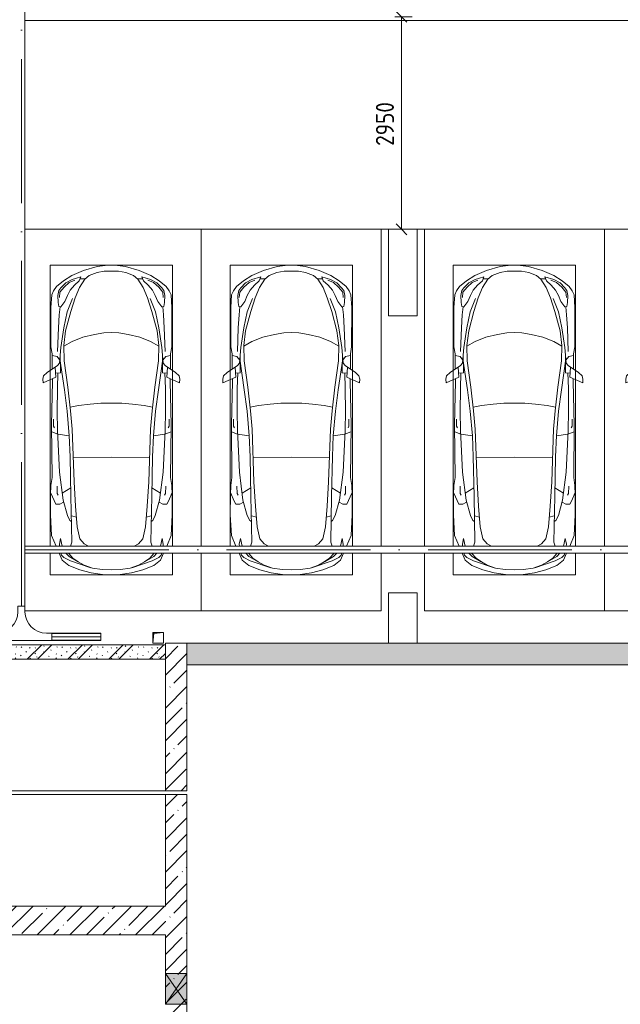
# Model space of a CAD drawing. Header units: millimetres. Extents: x -32229 to 192519, y -13689 to 125138.
# Tile 22 of 256: x 13711 to 22057, y 42185 to 55861. Entities that reach past the tile are written whole.
import ezdxf

# ---------------------------------------------------------------- set-up
doc = ezdxf.new("R2010")
doc.units = ezdxf.units.MM
doc.linetypes.add('ADSK_Осевая', pattern=[2800, 2000, -400, 0, -400])
for name, color, linetype, lineweight in [('A-____-____-DIMS', 7, 'Continuous', 9), ('A-____-____-DIMS-200', 7, 'Continuous', 9), ('A-DETL-GENF-OTLN', 7, 'Continuous', 18), ('A-FLOR-____-OTLN', 7, 'Continuous', 18), ('A-GENM-____-OTLN', 7, 'Continuous', 18), ('A-GLAZ-____-MCUT', 7, 'Continuous', 9), ('A-GLAZ-____-OTLN', 7, 'Continuous', 18), ('A-WALL-____-MCUT', 7, 'Continuous', 40), ('A-WALL-____-OTLN', 7, 'Continuous', 18), ('A-WALL-____-PATT', 7, 'Continuous', 40), ('C-PRKG-____-OTLN', 7, 'Continuous', 18), ('E-CABL-TRAY-CNTR', 7, 'ADSK_Осевая', 18), ('E-CABL-TRAY-OTLN', 7, 'Continuous', 18), ('I-WALL-____-MCUT', 7, 'Continuous', 40), ('M-EQPM-____-OTLN', 7, 'Continuous', 18), ('S-COLS-____-MCUT', 7, 'Continuous', 40), ('S-COLS-____-OTLN', 7, 'Continuous', 18)]:
    doc.layers.add(name, color=color, linetype=linetype, lineweight=lineweight)
doc.styles.add('GOST Common_4', font='GOST_Common.ttf', dxfattribs={"width": 0.9, "height": 250})
doc.dimstyles.new('ГОСТ_2_5_мм2', dxfattribs={"dimscale": 304.8, "dimtxt": 251.428749, "dimasz": 0.492126, "dimexe": 0.492126, "dimexo": 0.656168, "dimgap": 0.098425, "dimtad": 1, "dimdec": 0, "dimdsep": 46, "dimtxsty": 'GOST Common_4', "dimblk1": 'OBLIQUE', "dimblk2": 'OBLIQUE', "dimsah": 1, "dimcen": 0.09, "dimazin": 2, "dimtfac": 1, "dimtdec": 4, "dimtix": 1, "dimtmove": 0, "dimatfit": 3, "dimfxl": 1, "dimtvp": 1, "dimtolj": 1, "dimtzin": 0, "dimarcsym": 2})
pattern_1 = [(45, (0, 0), (-228.0985, 228.0985), []), (45, (228.1, 0), (-228.0985, 228.0985), [403.225, -80.645, 6.706, -73.939])]

# ---------------------------------------------------------------- blocks, each defined once
blk = doc.blocks.new('АР_Машиноместо - 5300x2500_С-V86--01 ЭЛ')
at = {"layer": 'A-DETL-GENF-OTLN', "color": 253, "lineweight": 13, "true_color": 0xaaaaaa}
for p, q in [((1126, 4794), (970, 4772)), ((1250, 4800), (1126, 4794)), ((1250, 4800), (1374, 4794)), ((1374, 4794), (1530, 4772)), ((659, 4670), (566, 4595)), ((813, 4729), (659, 4670)), ((681, 4606), (967, 4704)), ((874, 4665), (791, 4620)), ((970, 4772), (813, 4729)), ((988, 4707), (874, 4665)), ((1122, 4726), (988, 4707)), ((1250, 4732), (1122, 4726)), ((1250, 4732), (1378, 4726)), ((1378, 4726), (1512, 4707)), ((1512, 4707), (1626, 4665)), ((1530, 4772), (1687, 4729)), ((1819, 4606), (1533, 4704)), ((1626, 4665), (1709, 4620)), ((1687, 4729), (1841, 4670)), ((1841, 4670), (1934, 4595)), ((566, 4595), (524, 4500)), ((548, 4500), (558, 4526)), ((558, 4526), (591, 4560)), ((591, 4560), (681, 4606)), ((662, 4543), (617, 4500)), ((717, 4569), (660, 4505)), ((788, 4618), (662, 4543)), ((791, 4620), (717, 4569)), ((1709, 4620), (1783, 4569)), ((1712, 4618), (1838, 4543)), ((1783, 4569), (1840, 4505)), ((1909, 4560), (1819, 4606)), ((1838, 4543), (1883, 4500)), ((1942, 4526), (1909, 4560)), ((1934, 4595), (1976, 4500)), ((1952, 4500), (1942, 4526)), ((481, 4400), (420, 4254)), ((528, 4375), (531, 4400)), ((567, 4400), (544, 4295)), ((700, 4345), (682, 4400)), ((873, 4370), (933, 4400)), ((1627, 4370), (1567, 4400)), ((1800, 4345), (1818, 4400)), ((1933, 4400), (1956, 4295)), ((1972, 4375), (1969, 4400)), ((2019, 4400), (2080, 4254)), ((420, 4254), (403, 3968)), ((544, 4295), (528, 4375)), ((689, 3706), (700, 4345)), ((774, 4133), (812, 4299)), ((812, 4299), (873, 4370)), ((1688, 4299), (1627, 4370)), ((1726, 4133), (1688, 4299)), ((1811, 3706), (1800, 4345)), ((1956, 4295), (1972, 4375)), ((2080, 4254), (2097, 3968)), ((752, 3846), (774, 4133)), ((1748, 3846), (1726, 4133)), ((403, 3968), (406, 3688)), ((579, 3763), (639, 3975)), ((639, 3975), (675, 4045)), ((675, 4045), (695, 4058)), ((1825, 4045), (1805, 4058)), ((1861, 3975), (1825, 4045)), ((1921, 3763), (1861, 3975)), ((2097, 3968), (2094, 3688)), ((731, 3508), (752, 3846)), ((1769, 3508), (1748, 3846)), ((408, 3667), (453, 3766)), ((453, 3766), (478, 3819)), ((478, 3819), (533, 3818)), ((531, 3375), (579, 3763)), ((533, 3818), (586, 3790)), ((679, 3159), (689, 3706)), ((1821, 3159), (1811, 3706)), ((1967, 3818), (1914, 3790)), ((1969, 3375), (1921, 3763)), ((2022, 3819), (1967, 3818)), ((2047, 3766), (2022, 3819)), ((2092, 3667), (2047, 3766)), ((406, 3688), (409, 3560)), ((409, 3560), (426, 3447)), ((495, 3566), (497, 3672)), ((497, 3672), (510, 3691)), ((687, 3589), (566, 3664)), ((1813, 3589), (1934, 3664)), ((2003, 3672), (1990, 3691)), ((2005, 3566), (2003, 3672)), ((2091, 3560), (2074, 3447)), ((2094, 3688), (2091, 3560)), ((426, 3447), (418, 2723)), ((705, 2775), (731, 3508)), ((1795, 2775), (1769, 3508)), ((2074, 3447), (2082, 2723)), ((501, 2790), (531, 3375)), ((1999, 2790), (1969, 3375)), ((666, 2865), (679, 3159)), ((1834, 2865), (1821, 3159)), ((505, 2847), (421, 2813)), ((448, 2734), (460, 2756)), ((496, 2532), (501, 2790)), ((666, 2867), (505, 2847)), ((637, 2526), (666, 2867)), ((684, 2522), (705, 2775)), ((1816, 2522), (1795, 2775)), ((1834, 2867), (1995, 2847)), ((1863, 2526), (1834, 2867)), ((1995, 2847), (2079, 2813)), ((2004, 2532), (1999, 2790)), ((2052, 2734), (2040, 2756)), ((418, 2723), (428, 2308)), ((448, 2639), (448, 2734)), ((2052, 2639), (2052, 2734)), ((2082, 2723), (2072, 2308)), ((500, 2210), (496, 2532)), ((637, 2526), (597, 2231)), ((645, 2192), (684, 2522)), ((1855, 2192), (1816, 2522)), ((1863, 2526), (1903, 2231)), ((2000, 2210), (2004, 2532)), ((428, 2308), (432, 2120)), ((506, 1996), (500, 2210)), ((597, 2231), (535, 1798)), ((596, 1825), (645, 2192)), ((1904, 1825), (1855, 2192)), ((1903, 2231), (1965, 1798)), ((1994, 1996), (2000, 2210)), ((2072, 2308), (2068, 2120)), ((297, 2080), (301, 2131)), ((309, 2036), (297, 2080)), ((301, 2131), (480, 2053)), ((432, 2120), (431, 2074)), ((480, 2053), (471, 1914)), ((2199, 2131), (2020, 2053)), ((2020, 2053), (2029, 1914)), ((2068, 2120), (2069, 2074)), ((2191, 2036), (2203, 2080)), ((2203, 2080), (2199, 2131)), ((358, 1990), (309, 2036)), ((501, 1894), (358, 1990)), ((427, 1731), (427, 1943)), ((541, 1994), (476, 1998)), ((541, 1994), (540, 1733)), ((1959, 1994), (2024, 1998)), ((1959, 1994), (1960, 1733)), ((1999, 1894), (2142, 1990)), ((2073, 1731), (2073, 1943)), ((2142, 1990), (2191, 2036)), ((534, 1817), (495, 1765)), ((531, 1858), (501, 1894)), ((547, 1643), (531, 1858)), ((589, 1616), (596, 1825)), ((1911, 1616), (1904, 1825)), ((1953, 1643), (1969, 1858)), ((1966, 1817), (2005, 1765)), ((1969, 1858), (1999, 1894)), ((411, 1634), (427, 1731)), ((495, 1765), (427, 1753)), ((2005, 1765), (2073, 1753)), ((2089, 1634), (2073, 1731)), ((409, 1087), (411, 1634)), ((615, 1410), (589, 1616)), ((590, 1624), (704, 1557)), ((704, 1557), (853, 1499)), ((1796, 1557), (1647, 1499)), ((1910, 1624), (1796, 1557)), ((1885, 1410), (1911, 1616)), ((2091, 1087), (2089, 1634)), ((687, 1141), (615, 1410)), ((853, 1499), (1017, 1460)), ((1017, 1460), (1147, 1439)), ((1147, 1439), (1250, 1434)), ((1353, 1439), (1250, 1434)), ((1483, 1460), (1353, 1439)), ((1647, 1499), (1483, 1460)), ((1813, 1141), (1885, 1410)), ((749, 950), (687, 1141)), ((1751, 950), (1813, 1141)), ((421, 911), (409, 1087)), ((506, 920), (510, 1019)), ((510, 1019), (522, 1074)), ((522, 1074), (549, 1076)), ((549, 1076), (603, 1005)), ((603, 1005), (639, 920)), ((1897, 1005), (1861, 920)), ((1951, 1076), (1897, 1005)), ((1978, 1074), (1951, 1076)), ((1990, 1019), (1978, 1074)), ((1994, 920), (1990, 1019)), ((2079, 911), (2091, 1087)), ((446, 853), (421, 911)), ((489, 796), (446, 853)), ((519, 852), (506, 920)), ((550, 812), (519, 852)), ((639, 920), (677, 844)), ((677, 844), (738, 778)), ((809, 809), (749, 950)), ((1691, 809), (1751, 950)), ((1823, 844), (1762, 778)), ((1861, 920), (1823, 844)), ((1950, 812), (1981, 852)), ((1981, 852), (1994, 920)), ((2011, 796), (2054, 853)), ((2054, 853), (2079, 911)), ((584, 715), (489, 796)), ((616, 746), (550, 812)), ((702, 640), (584, 715)), ((704, 696), (616, 746)), ((825, 661), (704, 696)), ((738, 778), (805, 716)), ((805, 716), (825, 661)), ((882, 692), (809, 809)), ((888, 686), (815, 687)), ((941, 642), (882, 692)), ((1559, 642), (1618, 692)), ((1612, 686), (1685, 687)), ((1618, 692), (1691, 809)), ((1695, 716), (1675, 661)), ((1675, 661), (1796, 696)), ((1762, 778), (1695, 716)), ((1796, 696), (1884, 746)), ((1798, 640), (1916, 715)), ((1884, 746), (1950, 812)), ((1916, 715), (2011, 796)), ((862, 572), (702, 640)), ((1053, 518), (862, 572)), ((1051, 599), (941, 642)), ((1149, 583), (1051, 599)), ((1250, 582), (1149, 583)), ((1250, 582), (1351, 583)), ((1351, 583), (1449, 599)), ((1447, 518), (1638, 572)), ((1449, 599), (1559, 642)), ((1638, 572), (1798, 640)), ((1165, 503), (1053, 518)), ((1250, 500), (1165, 503)), ((1250, 500), (1335, 503)), ((1335, 503), (1447, 518))]:
    blk.add_line(p, q, dxfattribs=at)
at = {"layer": 'A-DETL-GENF-OTLN', "color": 254, "lineweight": 13, "true_color": 0xd4d4d4}
for p, q in [((695, 3980), (765, 3997)), ((1805, 3980), (1735, 3997)), ((715, 3168), (1250, 3167)), ((1785, 3168), (1250, 3167)), ((678, 2473), (795, 2446)), ((1822, 2473), (1705, 2446)), ((795, 2446), (956, 2427)), ((956, 2427), (1105, 2414)), ((1105, 2414), (1250, 2413)), ((1395, 2414), (1250, 2413)), ((1544, 2427), (1395, 2414)), ((1705, 2446), (1544, 2427)), ((514, 1369), (502, 1696)), ((590, 1368), (547, 1643)), ((1910, 1368), (1953, 1643)), ((1986, 1369), (1998, 1696)), ((525, 1189), (514, 1369)), ((637, 1146), (590, 1368)), ((1863, 1146), (1910, 1368)), ((1975, 1189), (1986, 1369)), ((537, 1076), (525, 1189)), ((710, 963), (637, 1146)), ((1790, 963), (1863, 1146)), ((1963, 1076), (1975, 1189)), ((535, 874), (528, 949)), ((592, 805), (535, 874)), ((1908, 805), (1965, 874)), ((1965, 874), (1972, 949)), ((665, 740), (592, 805)), ((743, 708), (665, 740)), ((1757, 708), (1835, 740)), ((1835, 740), (1908, 805))]:
    blk.add_line(p, q, dxfattribs=at)
at = {"layer": 'C-PRKG-____-OTLN', "color": 253, "lineweight": 13, "true_color": 0xaaaaaa}
for p, q in [((2500, 5300), (0, 5300)), ((0, 4500), (0, 5300)), ((2500, 4500), (2500, 5300)), ((400, 4800), (2100, 4800)), ((400, 4500), (400, 4800)), ((2100, 4500), (2100, 4800)), ((0, 0), (0, 4400)), ((400, 500), (400, 4400)), ((2100, 500), (2100, 4400)), ((2500, 0), (2500, 4400)), ((400, 500), (2100, 500)), ((2500, 0), (0, 0))]:
    blk.add_line(p, q, dxfattribs=at)
blk = doc.blocks.new('АР_Машиноместо - 5300x2500_С-V87--01 ЭЛ')
at = {"layer": 'A-DETL-GENF-OTLN', "color": 253, "lineweight": 13, "true_color": 0xaaaaaa}
for p, q in [((1053, -518), (862, -572)), ((1165, -503), (1053, -518)), ((1250, -500), (1165, -503)), ((1250, -500), (1335, -503)), ((1335, -503), (1447, -518)), ((1447, -518), (1638, -572)), ((702, -640), (584, -715)), ((862, -572), (702, -640)), ((825, -661), (704, -696)), ((805, -716), (825, -661)), ((941, -642), (882, -692)), ((1051, -599), (941, -642)), ((1149, -583), (1051, -599)), ((1250, -582), (1149, -583)), ((1250, -582), (1351, -583)), ((1351, -583), (1449, -599)), ((1449, -599), (1559, -642)), ((1559, -642), (1618, -692)), ((1638, -572), (1798, -640)), ((1695, -716), (1675, -661)), ((1675, -661), (1796, -696)), ((1798, -640), (1916, -715)), ((489, -796), (446, -853)), ((584, -715), (489, -796)), ((550, -812), (519, -852)), ((616, -746), (550, -812)), ((704, -696), (616, -746)), ((677, -844), (738, -778)), ((738, -778), (805, -716)), ((809, -809), (749, -950)), ((882, -692), (809, -809)), ((888, -686), (815, -687)), ((1612, -686), (1685, -687)), ((1618, -692), (1691, -809)), ((1691, -809), (1751, -950)), ((1762, -778), (1695, -716)), ((1823, -844), (1762, -778)), ((1796, -696), (1884, -746)), ((1884, -746), (1950, -812)), ((1916, -715), (2011, -796)), ((1950, -812), (1981, -852)), ((2011, -796), (2054, -853)), ((421, -911), (409, -1087)), ((446, -853), (421, -911)), ((519, -852), (506, -920)), ((506, -920), (510, -1019)), ((603, -1005), (639, -920)), ((639, -920), (677, -844)), ((749, -950), (687, -1141)), ((1751, -950), (1813, -1141)), ((1861, -920), (1823, -844)), ((1897, -1005), (1861, -920)), ((1981, -852), (1994, -920)), ((1994, -920), (1990, -1019)), ((2054, -853), (2079, -911)), ((2079, -911), (2091, -1087)), ((409, -1087), (411, -1634)), ((510, -1019), (522, -1074)), ((522, -1074), (549, -1076)), ((549, -1076), (603, -1005)), ((1951, -1076), (1897, -1005)), ((1978, -1074), (1951, -1076)), ((1990, -1019), (1978, -1074)), ((2091, -1087), (2089, -1634)), ((687, -1141), (615, -1410)), ((1813, -1141), (1885, -1410)), ((615, -1410), (589, -1616)), ((704, -1557), (853, -1499)), ((853, -1499), (1017, -1460)), ((1017, -1460), (1147, -1439)), ((1147, -1439), (1250, -1434)), ((1353, -1439), (1250, -1434)), ((1483, -1460), (1353, -1439)), ((1647, -1499), (1483, -1460)), ((1796, -1557), (1647, -1499)), ((1885, -1410), (1911, -1616)), ((411, -1634), (427, -1731)), ((589, -1616), (596, -1825)), ((590, -1624), (704, -1557)), ((1910, -1624), (1796, -1557)), ((1911, -1616), (1904, -1825)), ((2089, -1634), (2073, -1731)), ((427, -1731), (427, -1943)), ((495, -1765), (427, -1753)), ((534, -1817), (495, -1765)), ((547, -1643), (531, -1858)), ((541, -1994), (540, -1733)), ((1953, -1643), (1969, -1858)), ((1959, -1994), (1960, -1733)), ((1966, -1817), (2005, -1765)), ((2005, -1765), (2073, -1753)), ((2073, -1731), (2073, -1943)), ((501, -1894), (358, -1990)), ((480, -2053), (471, -1914)), ((531, -1858), (501, -1894)), ((597, -2231), (535, -1798)), ((596, -1825), (645, -2192)), ((1904, -1825), (1855, -2192)), ((1903, -2231), (1965, -1798)), ((1969, -1858), (1999, -1894)), ((1999, -1894), (2142, -1990)), ((2020, -2053), (2029, -1914)), ((309, -2036), (297, -2080)), ((358, -1990), (309, -2036)), ((541, -1994), (476, -1998)), ((506, -1996), (500, -2210)), ((1959, -1994), (2024, -1998)), ((1994, -1996), (2000, -2210)), ((2142, -1990), (2191, -2036)), ((2191, -2036), (2203, -2080)), ((297, -2080), (301, -2131)), ((301, -2131), (480, -2053)), ((428, -2308), (432, -2120)), ((432, -2120), (431, -2074)), ((2199, -2131), (2020, -2053)), ((2068, -2120), (2069, -2074)), ((2072, -2308), (2068, -2120)), ((2203, -2080), (2199, -2131)), ((418, -2723), (428, -2308)), ((500, -2210), (496, -2532)), ((637, -2526), (597, -2231)), ((645, -2192), (684, -2522)), ((1855, -2192), (1816, -2522)), ((1863, -2526), (1903, -2231)), ((2000, -2210), (2004, -2532)), ((2082, -2723), (2072, -2308)), ((496, -2532), (501, -2790)), ((637, -2526), (666, -2867)), ((684, -2522), (705, -2775)), ((1816, -2522), (1795, -2775)), ((1863, -2526), (1834, -2867)), ((2004, -2532), (1999, -2790)), ((426, -3447), (418, -2723)), ((448, -2639), (448, -2734)), ((448, -2734), (460, -2756)), ((2052, -2734), (2040, -2756)), ((2052, -2639), (2052, -2734)), ((2074, -3447), (2082, -2723)), ((505, -2847), (421, -2813)), ((501, -2790), (531, -3375)), ((666, -2867), (505, -2847)), ((666, -2865), (679, -3159)), ((705, -2775), (731, -3508)), ((1795, -2775), (1769, -3508)), ((1834, -2865), (1821, -3159)), ((1834, -2867), (1995, -2847)), ((1999, -2790), (1969, -3375)), ((1995, -2847), (2079, -2813)), ((679, -3159), (689, -3706)), ((1821, -3159), (1811, -3706)), ((531, -3375), (579, -3763)), ((1969, -3375), (1921, -3763)), ((409, -3560), (426, -3447)), ((731, -3508), (752, -3846)), ((1769, -3508), (1748, -3846)), ((2091, -3560), (2074, -3447)), ((403, -3968), (406, -3688)), ((406, -3688), (409, -3560)), ((408, -3667), (453, -3766)), ((495, -3566), (497, -3672)), ((497, -3672), (510, -3691)), ((687, -3589), (566, -3664)), ((1813, -3589), (1934, -3664)), ((2003, -3672), (1990, -3691)), ((2005, -3566), (2003, -3672)), ((2092, -3667), (2047, -3766)), ((2094, -3688), (2091, -3560)), ((2097, -3968), (2094, -3688)), ((453, -3766), (478, -3819)), ((478, -3819), (533, -3818)), ((533, -3818), (586, -3790)), ((579, -3763), (639, -3975)), ((689, -3706), (700, -4345)), ((1811, -3706), (1800, -4345)), ((1921, -3763), (1861, -3975)), ((1967, -3818), (1914, -3790)), ((2022, -3819), (1967, -3818)), ((2047, -3766), (2022, -3819)), ((752, -3846), (774, -4133)), ((1748, -3846), (1726, -4133)), ((420, -4254), (403, -3968)), ((639, -3975), (675, -4045)), ((675, -4045), (695, -4058)), ((1825, -4045), (1805, -4058)), ((1861, -3975), (1825, -4045)), ((2080, -4254), (2097, -3968)), ((774, -4133), (812, -4299)), ((1726, -4133), (1688, -4299)), ((481, -4400), (420, -4254)), ((544, -4295), (528, -4375)), ((528, -4375), (531, -4400)), ((567, -4400), (544, -4295)), ((700, -4345), (682, -4400)), ((812, -4299), (873, -4370)), ((873, -4370), (933, -4400)), ((1627, -4370), (1567, -4400)), ((1688, -4299), (1627, -4370)), ((1800, -4345), (1818, -4400)), ((1933, -4400), (1956, -4295)), ((1956, -4295), (1972, -4375)), ((1972, -4375), (1969, -4400)), ((2019, -4400), (2080, -4254)), ((566, -4595), (524, -4500)), ((548, -4500), (558, -4526)), ((662, -4543), (617, -4500)), ((717, -4569), (660, -4505)), ((1783, -4569), (1840, -4505)), ((1838, -4543), (1883, -4500)), ((1934, -4595), (1976, -4500)), ((1952, -4500), (1942, -4526)), ((558, -4526), (591, -4560)), ((659, -4670), (566, -4595)), ((591, -4560), (681, -4606)), ((788, -4618), (662, -4543)), ((681, -4606), (967, -4704)), ((791, -4620), (717, -4569)), ((874, -4665), (791, -4620)), ((1819, -4606), (1533, -4704)), ((1626, -4665), (1709, -4620)), ((1709, -4620), (1783, -4569)), ((1712, -4618), (1838, -4543)), ((1909, -4560), (1819, -4606)), ((1841, -4670), (1934, -4595)), ((1942, -4526), (1909, -4560)), ((813, -4729), (659, -4670)), ((970, -4772), (813, -4729)), ((988, -4707), (874, -4665)), ((1126, -4794), (970, -4772)), ((1122, -4726), (988, -4707)), ((1250, -4732), (1122, -4726)), ((1250, -4732), (1378, -4726)), ((1374, -4794), (1530, -4772)), ((1378, -4726), (1512, -4707)), ((1512, -4707), (1626, -4665)), ((1530, -4772), (1687, -4729)), ((1687, -4729), (1841, -4670)), ((1250, -4800), (1126, -4794)), ((1250, -4800), (1374, -4794))]:
    blk.add_line(p, q, dxfattribs=at)
at = {"layer": 'A-DETL-GENF-OTLN', "color": 254, "lineweight": 13, "true_color": 0xd4d4d4}
for p, q in [((592, -805), (535, -874)), ((665, -740), (592, -805)), ((743, -708), (665, -740)), ((1757, -708), (1835, -740)), ((1835, -740), (1908, -805)), ((1908, -805), (1965, -874)), ((535, -874), (528, -949)), ((1965, -874), (1972, -949)), ((537, -1076), (525, -1189)), ((710, -963), (637, -1146)), ((1790, -963), (1863, -1146)), ((1963, -1076), (1975, -1189)), ((525, -1189), (514, -1369)), ((637, -1146), (590, -1368)), ((1863, -1146), (1910, -1368)), ((1975, -1189), (1986, -1369)), ((514, -1369), (502, -1696)), ((590, -1368), (547, -1643)), ((1910, -1368), (1953, -1643)), ((1986, -1369), (1998, -1696)), ((678, -2473), (795, -2446)), ((795, -2446), (956, -2427)), ((956, -2427), (1105, -2414)), ((1105, -2414), (1250, -2413)), ((1395, -2414), (1250, -2413)), ((1544, -2427), (1395, -2414)), ((1705, -2446), (1544, -2427)), ((1822, -2473), (1705, -2446)), ((715, -3168), (1250, -3167)), ((1785, -3168), (1250, -3167)), ((695, -3980), (765, -3997)), ((1805, -3980), (1735, -3997))]:
    blk.add_line(p, q, dxfattribs=at)
at = {"layer": 'C-PRKG-____-OTLN', "color": 253, "lineweight": 13, "true_color": 0xaaaaaa}
for p, q in [((2500, 0), (50, 0)), ((2500, 0), (2500, -4400)), ((400, -500), (400, -4400)), ((400, -500), (2100, -500)), ((2100, -500), (2100, -4400)), ((400, -4500), (400, -4800)), ((2100, -4500), (2100, -4800)), ((2500, -4500), (2500, -5300)), ((400, -4800), (2100, -4800)), ((2500, -5300), (50, -5300))]:
    blk.add_line(p, q, dxfattribs=at)
blk = doc.blocks.new('АР_Машиноместо - 5300x2500_С-V89--01 ЭЛ')
at = {"layer": 'A-DETL-GENF-OTLN', "color": 253, "lineweight": 13, "true_color": 0xaaaaaa}
for p, q in [((1053, -518), (862, -572)), ((1165, -503), (1053, -518)), ((1250, -500), (1165, -503)), ((1250, -500), (1335, -503)), ((1335, -503), (1447, -518)), ((1447, -518), (1638, -572)), ((702, -640), (584, -715)), ((862, -572), (702, -640)), ((825, -661), (704, -696)), ((805, -716), (825, -661)), ((941, -642), (882, -692)), ((1051, -599), (941, -642)), ((1149, -583), (1051, -599)), ((1250, -582), (1149, -583)), ((1250, -582), (1351, -583)), ((1351, -583), (1449, -599)), ((1449, -599), (1559, -642)), ((1559, -642), (1618, -692)), ((1638, -572), (1798, -640)), ((1695, -716), (1675, -661)), ((1675, -661), (1796, -696)), ((1798, -640), (1916, -715)), ((489, -796), (446, -853)), ((584, -715), (489, -796)), ((550, -812), (519, -852)), ((616, -746), (550, -812)), ((704, -696), (616, -746)), ((677, -844), (738, -778)), ((738, -778), (805, -716)), ((809, -809), (749, -950)), ((882, -692), (809, -809)), ((888, -686), (815, -687)), ((1612, -686), (1685, -687)), ((1618, -692), (1691, -809)), ((1691, -809), (1751, -950)), ((1762, -778), (1695, -716)), ((1823, -844), (1762, -778)), ((1796, -696), (1884, -746)), ((1884, -746), (1950, -812)), ((1916, -715), (2011, -796)), ((1950, -812), (1981, -852)), ((2011, -796), (2054, -853)), ((421, -911), (409, -1087)), ((446, -853), (421, -911)), ((519, -852), (506, -920)), ((506, -920), (510, -1019)), ((603, -1005), (639, -920)), ((639, -920), (677, -844)), ((749, -950), (687, -1141)), ((1751, -950), (1813, -1141)), ((1861, -920), (1823, -844)), ((1897, -1005), (1861, -920)), ((1981, -852), (1994, -920)), ((1994, -920), (1990, -1019)), ((2054, -853), (2079, -911)), ((2079, -911), (2091, -1087)), ((409, -1087), (411, -1634)), ((510, -1019), (522, -1074)), ((522, -1074), (549, -1076)), ((549, -1076), (603, -1005)), ((1951, -1076), (1897, -1005)), ((1978, -1074), (1951, -1076)), ((1990, -1019), (1978, -1074)), ((2091, -1087), (2089, -1634)), ((687, -1141), (615, -1410)), ((1813, -1141), (1885, -1410)), ((615, -1410), (589, -1616)), ((704, -1557), (853, -1499)), ((853, -1499), (1017, -1460)), ((1017, -1460), (1147, -1439)), ((1147, -1439), (1250, -1434)), ((1353, -1439), (1250, -1434)), ((1483, -1460), (1353, -1439)), ((1647, -1499), (1483, -1460)), ((1796, -1557), (1647, -1499)), ((1885, -1410), (1911, -1616)), ((411, -1634), (427, -1731)), ((589, -1616), (596, -1825)), ((590, -1624), (704, -1557)), ((1910, -1624), (1796, -1557)), ((1911, -1616), (1904, -1825)), ((2089, -1634), (2073, -1731)), ((427, -1731), (427, -1943)), ((495, -1765), (427, -1753)), ((534, -1817), (495, -1765)), ((547, -1643), (531, -1858)), ((541, -1994), (540, -1733)), ((1953, -1643), (1969, -1858)), ((1959, -1994), (1960, -1733)), ((1966, -1817), (2005, -1765)), ((2005, -1765), (2073, -1753)), ((2073, -1731), (2073, -1943)), ((501, -1894), (358, -1990)), ((480, -2053), (471, -1914)), ((531, -1858), (501, -1894)), ((597, -2231), (535, -1798)), ((596, -1825), (645, -2192)), ((1904, -1825), (1855, -2192)), ((1903, -2231), (1965, -1798)), ((1969, -1858), (1999, -1894)), ((1999, -1894), (2142, -1990)), ((2020, -2053), (2029, -1914)), ((309, -2036), (297, -2080)), ((358, -1990), (309, -2036)), ((541, -1994), (476, -1998)), ((506, -1996), (500, -2210)), ((1959, -1994), (2024, -1998)), ((1994, -1996), (2000, -2210)), ((2142, -1990), (2191, -2036)), ((2191, -2036), (2203, -2080)), ((297, -2080), (301, -2131)), ((301, -2131), (480, -2053)), ((428, -2308), (432, -2120)), ((432, -2120), (431, -2074)), ((2199, -2131), (2020, -2053)), ((2068, -2120), (2069, -2074)), ((2072, -2308), (2068, -2120)), ((2203, -2080), (2199, -2131)), ((418, -2723), (428, -2308)), ((500, -2210), (496, -2532)), ((637, -2526), (597, -2231)), ((645, -2192), (684, -2522)), ((1855, -2192), (1816, -2522)), ((1863, -2526), (1903, -2231)), ((2000, -2210), (2004, -2532)), ((2082, -2723), (2072, -2308)), ((496, -2532), (501, -2790)), ((637, -2526), (666, -2867)), ((684, -2522), (705, -2775)), ((1816, -2522), (1795, -2775)), ((1863, -2526), (1834, -2867)), ((2004, -2532), (1999, -2790)), ((426, -3447), (418, -2723)), ((448, -2639), (448, -2734)), ((448, -2734), (460, -2756)), ((2052, -2734), (2040, -2756)), ((2052, -2639), (2052, -2734)), ((2074, -3447), (2082, -2723)), ((505, -2847), (421, -2813)), ((501, -2790), (531, -3375)), ((666, -2867), (505, -2847)), ((666, -2865), (679, -3159)), ((705, -2775), (731, -3508)), ((1795, -2775), (1769, -3508)), ((1834, -2865), (1821, -3159)), ((1834, -2867), (1995, -2847)), ((1999, -2790), (1969, -3375)), ((1995, -2847), (2079, -2813)), ((679, -3159), (689, -3706)), ((1821, -3159), (1811, -3706)), ((531, -3375), (579, -3763)), ((1969, -3375), (1921, -3763)), ((409, -3560), (426, -3447)), ((731, -3508), (752, -3846)), ((1769, -3508), (1748, -3846)), ((2091, -3560), (2074, -3447)), ((403, -3968), (406, -3688)), ((406, -3688), (409, -3560)), ((408, -3667), (453, -3766)), ((495, -3566), (497, -3672)), ((497, -3672), (510, -3691)), ((687, -3589), (566, -3664)), ((1813, -3589), (1934, -3664)), ((2003, -3672), (1990, -3691)), ((2005, -3566), (2003, -3672)), ((2092, -3667), (2047, -3766)), ((2094, -3688), (2091, -3560)), ((2097, -3968), (2094, -3688)), ((453, -3766), (478, -3819)), ((478, -3819), (533, -3818)), ((533, -3818), (586, -3790)), ((579, -3763), (639, -3975)), ((689, -3706), (700, -4345)), ((1811, -3706), (1800, -4345)), ((1921, -3763), (1861, -3975)), ((1967, -3818), (1914, -3790)), ((2022, -3819), (1967, -3818)), ((2047, -3766), (2022, -3819)), ((752, -3846), (774, -4133)), ((1748, -3846), (1726, -4133)), ((420, -4254), (403, -3968)), ((639, -3975), (675, -4045)), ((675, -4045), (695, -4058)), ((1825, -4045), (1805, -4058)), ((1861, -3975), (1825, -4045)), ((2080, -4254), (2097, -3968)), ((774, -4133), (812, -4299)), ((1726, -4133), (1688, -4299)), ((481, -4400), (420, -4254)), ((544, -4295), (528, -4375)), ((528, -4375), (531, -4400)), ((567, -4400), (544, -4295)), ((700, -4345), (682, -4400)), ((812, -4299), (873, -4370)), ((873, -4370), (933, -4400)), ((1627, -4370), (1567, -4400)), ((1688, -4299), (1627, -4370)), ((1800, -4345), (1818, -4400)), ((1933, -4400), (1956, -4295)), ((1956, -4295), (1972, -4375)), ((1972, -4375), (1969, -4400)), ((2019, -4400), (2080, -4254)), ((566, -4595), (524, -4500)), ((548, -4500), (558, -4526)), ((662, -4543), (617, -4500)), ((717, -4569), (660, -4505)), ((1783, -4569), (1840, -4505)), ((1838, -4543), (1883, -4500)), ((1934, -4595), (1976, -4500)), ((1952, -4500), (1942, -4526)), ((558, -4526), (591, -4560)), ((659, -4670), (566, -4595)), ((591, -4560), (681, -4606)), ((788, -4618), (662, -4543)), ((681, -4606), (967, -4704)), ((791, -4620), (717, -4569)), ((874, -4665), (791, -4620)), ((1819, -4606), (1533, -4704)), ((1626, -4665), (1709, -4620)), ((1709, -4620), (1783, -4569)), ((1712, -4618), (1838, -4543)), ((1909, -4560), (1819, -4606)), ((1841, -4670), (1934, -4595)), ((1942, -4526), (1909, -4560)), ((813, -4729), (659, -4670)), ((970, -4772), (813, -4729)), ((988, -4707), (874, -4665)), ((1126, -4794), (970, -4772)), ((1122, -4726), (988, -4707)), ((1250, -4732), (1122, -4726)), ((1250, -4732), (1378, -4726)), ((1374, -4794), (1530, -4772)), ((1378, -4726), (1512, -4707)), ((1512, -4707), (1626, -4665)), ((1530, -4772), (1687, -4729)), ((1687, -4729), (1841, -4670)), ((1250, -4800), (1126, -4794)), ((1250, -4800), (1374, -4794))]:
    blk.add_line(p, q, dxfattribs=at)
at = {"layer": 'A-DETL-GENF-OTLN', "color": 254, "lineweight": 13, "true_color": 0xd4d4d4}
for p, q in [((592, -805), (535, -874)), ((665, -740), (592, -805)), ((743, -708), (665, -740)), ((1757, -708), (1835, -740)), ((1835, -740), (1908, -805)), ((1908, -805), (1965, -874)), ((535, -874), (528, -949)), ((1965, -874), (1972, -949)), ((537, -1076), (525, -1189)), ((710, -963), (637, -1146)), ((1790, -963), (1863, -1146)), ((1963, -1076), (1975, -1189)), ((525, -1189), (514, -1369)), ((637, -1146), (590, -1368)), ((1863, -1146), (1910, -1368)), ((1975, -1189), (1986, -1369)), ((514, -1369), (502, -1696)), ((590, -1368), (547, -1643)), ((1910, -1368), (1953, -1643)), ((1986, -1369), (1998, -1696)), ((678, -2473), (795, -2446)), ((795, -2446), (956, -2427)), ((956, -2427), (1105, -2414)), ((1105, -2414), (1250, -2413)), ((1395, -2414), (1250, -2413)), ((1544, -2427), (1395, -2414)), ((1705, -2446), (1544, -2427)), ((1822, -2473), (1705, -2446)), ((715, -3168), (1250, -3167)), ((1785, -3168), (1250, -3167)), ((695, -3980), (765, -3997)), ((1805, -3980), (1735, -3997))]:
    blk.add_line(p, q, dxfattribs=at)
at = {"layer": 'C-PRKG-____-OTLN', "color": 253, "lineweight": 13, "true_color": 0xaaaaaa}
for p, q in [((2500, 0), (0, 0)), ((0, 0), (0, -4400)), ((2500, 0), (2500, -4400)), ((400, -500), (400, -4400)), ((400, -500), (2100, -500)), ((2100, -500), (2100, -4400)), ((0, -4500), (0, -5300)), ((400, -4500), (400, -4800)), ((2100, -4500), (2100, -4800)), ((2500, -4500), (2500, -5300)), ((400, -4800), (2100, -4800)), ((2500, -5300), (0, -5300))]:
    blk.add_line(p, q, dxfattribs=at)
blk = doc.blocks.new('АР_Отверстие прямоугольное - ВК-5562187--01 ЭЛ')
at = {"layer": 'A-GLAZ-____-OTLN', "lineweight": 13, "true_color": 0xf0f0f0}
blk.add_hatch(color=7, dxfattribs=at).paths.add_polyline_path([(340, -150), (340, 150), (-90, 150), (-90, -150)])
at = {"layer": 'A-GLAZ-____-MCUT', "color": 253, "lineweight": 13, "true_color": 0xaaaaaa}
for p, q in [((-90, 150), (-90, -150)), ((340, 150), (340, -150))]:
    blk.add_line(p, q, dxfattribs=at)
at = {"layer": 'A-GLAZ-____-OTLN', "color": 253, "lineweight": 5, "true_color": 0xaaaaaa}
for p, q in [((340, 150), (-90, -150)), ((-90, 150), (340, -150))]:
    blk.add_line(p, q, dxfattribs=at)
at = {"layer": 'A-GLAZ-____-OTLN', "color": 253, "lineweight": 13, "true_color": 0xaaaaaa}
for p, q in [((340, 150), (-90, 150)), ((-90, 150), (-90, -150)), ((340, -150), (340, 150)), ((-90, -150), (340, -150))]:
    blk.add_line(p, q, dxfattribs=at)
blk = doc.blocks.new('АР_Канал вертикальный прямоугольный - ВК-5403405--01 ЭЛ')
at = {"layer": 'M-EQPM-____-OTLN', "lineweight": 13, "true_color": 0xe2e2e2}
blk.add_hatch(color=254, dxfattribs=at).paths.add_polyline_path([(-75, -75), (-60, 60), (75, 75), (-75, 75)])
at = {"layer": 'M-EQPM-____-OTLN', "color": 253, "lineweight": 13, "true_color": 0xaaaaaa}
for p, q in [((75, 75), (-75, 75)), ((-75, 75), (-75, -75)), ((75, 75), (-75, 75)), ((-75, 75), (-75, -75)), ((-75, -75), (-75, 75)), ((-75, 75), (75, 75)), ((-75, -75), (-60, 60)), ((-75, -75), (-60, 60)), ((-60, 60), (75, 75)), ((-60, 60), (75, 75)), ((75, -75), (75, 75)), ((75, 75), (75, -75)), ((-75, -75), (75, -75)), ((75, -75), (-75, -75))]:
    blk.add_line(p, q, dxfattribs=at)
blk = doc.blocks.new('АР-Заполнение деф_ шва - Д_ш_-4327377--01 ЭЛ')
at = {"layer": 'A-GENM-____-OTLN', "color": 253, "lineweight": 13, "true_color": 0xaaaaaa}
for p, q in [((0, 25), (4500, 25)), ((0, -25), (4500, -25))]:
    blk.add_line(p, q, dxfattribs=at)
blk = doc.blocks.new('Наметкина 10_РД_АР_П_отсоединено_rvt-1--01 ЭЛ')
at = {"layer": 'A-WALL-____-PATT', "lineweight": 5, "true_color": 0xaaaaaa}
h = blk.add_hatch(dxfattribs=at)
h.set_pattern_fill('FP_1', color=253, style=0, pattern_type=2)
h.set_pattern_definition(pattern_1)
h.paths.add_polyline_path([(16035, 45150), (16035, 47200), (15735, 47200), (15735, 45150)])
h = blk.add_hatch(dxfattribs=at)
h.set_pattern_fill('FP_1', color=253, style=0, pattern_type=2)
h.set_pattern_definition(pattern_1)
h.paths.add_polyline_path([(16035, 46900), (51405, 46900), (51405, 47200), (16035, 47200)])
h = blk.add_hatch(dxfattribs=at)
h.set_pattern_fill('FP_6', color=253, style=0, pattern_type=2)
h.set_pattern_definition([(135, (300.56, 377.28), (-565.6854, 6e-14), [10, -790]), (135, (349.8, 474.73), (-565.6854, 6e-14), [10, -790]), (135, (423.93, 473.06), (-565.6854, 6e-14), [10, -790]), (135, (229.92, 447.9), (-565.6854, 6e-14), [10, -790]), (135, (155.08, 447.9), (-565.6854, 6e-14), [10, -790]), (135, (114.9, 369.03), (-565.6854, 6e-14), [10, -790]), (135, (132.43, 285.8), (-565.6854, 6e-14), [10, -790]), (135, (214.66, 322), (-565.6854, 6e-14), [10, -790]), (135, (198.16, 261.88), (-565.6854, 6e-14), [10, -790]), (135, (45.2, 272.9), (-565.6854, 6e-14), [10, -790]), (135, (42.32, 336.16), (-565.6854, 6e-14), [10, -790]), (135, (92.26, 192.24), (-565.6854, 6e-14), [10, -790]), (135, (7.07, 149.2), (-565.6854, 6e-14), [10, -790]), (135, (80.6, 95.1), (-565.6854, 6e-14), [10, -790]), (135, (79.53, 36.94), (-565.6854, 6e-14), [10, -790]), (135, (153.87, 74.56), (-565.6854, 6e-14), [10, -790]), (135, (228.35, 124.8), (-565.6854, 6e-14), [10, -790]), (135, (279.75, 180.4), (-565.6854, 6e-14), [10, -790]), (135, (282.9, 31.63), (-565.6854, 6e-14), [10, -790]), (135, (377.38, 53.45), (-565.6854, 6e-14), [10, -790]), (135, (352.28, 102.7), (-565.6854, 6e-14), [10, -790]), (135, (354.05, 0), (-565.6854, 6e-14), [10, -790]), (135, (553.23, 16.45), (-565.6854, 6e-14), [10, -790]), (135, (542.38, 63.45), (-565.6854, 6e-14), [10, -790]), (135, (536.58, 239.3), (-565.6854, 6e-14), [10, -790]), (135, (475.85, 203.9), (-565.6854, 6e-14), [10, -790]), (135, (475.85, 316.54), (-565.6854, 6e-14), [10, -790]), (135, (520.8, 408.7), (-565.6854, 6e-14), [10, -790]), (135, (551.1, 470.8), (-565.6854, 6e-14), [10, -790]), (135, (235.25, 537.93), (-565.6854, 6e-14), [10, -790]), (135, (407.25, 547.65), (-565.6854, 6e-14), [10, -790]), (135, (94.5, 558.6), (-565.6854, 6e-14), [10, -790]), (135, (46.4, 532.3), (-565.6854, 6e-14), [10, -790]), (135, (85.56, 465.04), (-565.6854, 6e-14), [10, -790]), (135, (355.53, 181.14), (-565.6854, 6e-14), [10, -790]), (135, (362.23, 243.6), (-565.6854, 6e-14), [10, -790]), (135, (413.45, 344.1), (-565.6854, 6e-14), [10, -790]), (135, (286.3, 273.25), (-565.6854, 6e-14), [10, -790]), (135, (423.02, 263.72), (-565.6854, 6e-14), [10, -790]), (135, (162.94, 190.2), (-565.6854, 6e-14), [10, -790]), (135, (470.25, 120.93), (-565.6854, 6e-14), [10, -790]), (135, (484.48, 9.78), (-565.6854, 6e-14), [10, -790]), (45, (0, 212.13), (-565.6854, 0), []), (45, (212.13, 0), (-565.6854, 0), []), (45, (353.55, 0), (-565.6854, 0), []), (45, (0, 353.55), (-565.6854, 0), [])])
h.paths.add_polyline_path([(15735, 46980), (15735, 47180), (11235, 47180), (11235, 46980), (14556, 46980)])
h = blk.add_hatch(dxfattribs=at)
h.set_pattern_fill('FP_1', color=253, style=0, pattern_type=2)
h.set_pattern_definition(pattern_1)
h.paths.add_polyline_path([(15735, 35975), (16035, 35975), (16035, 45100), (15735, 45100), (15735, 36375)])
h = blk.add_hatch(dxfattribs=at)
h.set_pattern_fill('FP_1', color=253, style=0, pattern_type=2)
h.set_pattern_definition(pattern_1)
h.paths.add_polyline_path([(13435, 43150), (15735, 43150), (15735, 43550), (13435, 43550), (13435, 43176)])
at = {"layer": 'A-FLOR-____-OTLN', "color": 253, "lineweight": 13, "true_color": 0xaaaaaa}
for p, q in [((18835, 52950), (13785, 52950)), ((18835, 52950), (13785, 52950)), ((26935, 52950), (19235, 52950)), ((26935, 52950), (19235, 52950)), ((11235, 45150), (15735, 45150)), ((15735, 45100), (11235, 45100))]:
    blk.add_line(p, q, dxfattribs=at)
at = {"layer": 'A-WALL-____-MCUT', "color": 253, "lineweight": 13, "true_color": 0xaaaaaa}
for p, q in [((15735, 47200), (15735, 45150)), ((16035, 47200), (15735, 47200)), ((16035, 45150), (16035, 47200)), ((18835, 47200), (16035, 47200)), ((16035, 47200), (16035, 46900)), ((26935, 47200), (19235, 47200)), ((16035, 46900), (31890, 46900)), ((15735, 45150), (16035, 45150)), ((16035, 45100), (15735, 45100)), ((15735, 45100), (15735, 43550)), ((16035, 42615), (16035, 45100)), ((15735, 43550), (13435, 43550)), ((13435, 43150), (15735, 43150)), ((15735, 43150), (15735, 42615)), ((15735, 42615), (15735, 42185)), ((16035, 42185), (16035, 42615)), ((16035, 41965), (16035, 42185))]:
    blk.add_line(p, q, dxfattribs=at)
at = {"layer": 'A-WALL-____-OTLN', "color": 253, "lineweight": 13, "true_color": 0xaaaaaa}
blk.add_line((19235, 47200), (18835, 47200), dxfattribs=at)
at = {"layer": 'I-WALL-____-MCUT', "color": 253, "lineweight": 13, "true_color": 0xaaaaaa}
for p, q in [((15735, 47180), (11235, 47180)), ((15735, 46980), (15735, 47180)), ((11235, 46980), (15735, 46980))]:
    blk.add_line(p, q, dxfattribs=at)
at = {"layer": 'S-COLS-____-MCUT', "color": 253, "lineweight": 15, "true_color": 0xaaaaaa}
for p, q in [((19235, 52950), (18835, 52950)), ((18835, 52950), (18835, 51750)), ((19235, 51750), (19235, 52950)), ((18835, 51750), (19235, 51750)), ((19235, 47900), (18835, 47900)), ((18835, 47900), (18835, 47200)), ((19235, 47200), (19235, 47900))]:
    blk.add_line(p, q, dxfattribs=at)
at = {"layer": 'S-COLS-____-OTLN', "color": 253, "lineweight": 15, "true_color": 0xaaaaaa}
blk.add_line((18835, 47200), (19235, 47200), dxfattribs=at)
at = {"layer": 'A-GENM-____-OTLN', "color": 253, "lineweight": 13, "true_color": 0xaaaaaa}
blk.add_blockref('АР-Заполнение деф_ шва - Д_ш_-4327377--01 ЭЛ', (11235, 45125), dxfattribs=at)
at = {"layer": 'A-GLAZ-____-OTLN', "color": 253, "lineweight": 13, "true_color": 0xaaaaaa, "rotation": 269.9999999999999}
blk.add_blockref('АР_Отверстие прямоугольное - ВК-5562187--01 ЭЛ', (15885, 42525), dxfattribs=at)
at = {"layer": 'C-PRKG-____-OTLN', "color": 253, "lineweight": 13, "true_color": 0xaaaaaa}
for name, p in [('АР_Машиноместо - 5300x2500_С-V87--01 ЭЛ', (13735, 52950)), ('АР_Машиноместо - 5300x2500_С-V89--01 ЭЛ', (19335, 52950))]:
    blk.add_blockref(name, p, dxfattribs=at)
at = {"layer": 'C-PRKG-____-OTLN', "color": 253, "lineweight": 13, "true_color": 0xaaaaaa, "rotation": 180}
for p in [(18735, 52950), (24335, 52950)]:
    blk.add_blockref('АР_Машиноместо - 5300x2500_С-V86--01 ЭЛ', p, dxfattribs=at)
at = {"layer": 'M-EQPM-____-OTLN', "color": 253, "lineweight": 13, "true_color": 0xaaaaaa}
blk.add_blockref('АР_Канал вертикальный прямоугольный - ВК-5403405--01 ЭЛ', (15635, 47275), dxfattribs=at)
blk = doc.blocks.new('M_Горизонтальный тройник для канального - Радиус 300 мм-V278--01 ЭЛ')
at = {"layer": 'E-CABL-TRAY-OTLN', "color": 94, "true_color": 0x009f00}
for p, q in [((425, 50), (-425, 50)), ((-425, 50), (-425, -50)), ((425, -50), (425, 50)), ((-425, -50), (-350, -50)), ((350, -50), (425, -50)), ((-50, -350), (-50, -425)), ((50, -425), (50, -350)), ((-50, -425), (50, -425))]:
    blk.add_line(p, q, dxfattribs=at)
for centre, start, end in [((-350, -350), 0, 90), ((350, -350), 90, 180)]:
    blk.add_arc(centre, 300, start, end, dxfattribs=at)
blk = doc.blocks.new('DIMBLOCK40--01 ЭЛ')
at = {"layer": 'A-____-____-DIMS-200'}
for p, q in [((19017, 55900), (18942, 55975)), ((18923, 55900), (19167, 55900)), ((19017, 55900), (18923, 55900)), ((19017, 55900), (19017, 52950)), ((19017, 55900), (19092, 55825)), ((18923, 52950), (19167, 52950)), ((19017, 52950), (18923, 52950)), ((19017, 52950), (18942, 53025)), ((19017, 52950), (19092, 52875))]:
    blk.add_line(p, q, dxfattribs=at)
at = {"layer": 'A-____-____-DIMS-200', "color": 0, "insert": (18661, 54109), "char_height": 250, "width": 756.84, "attachment_point": 1, "rotation": 90, "line_spacing_factor": 1.022761, "style": 'GOST Common_4'}
blk.add_mtext('2950', dxfattribs=at)
blk = doc.blocks.new('_Oblique')
at = {"color": 0, "linetype": 'ByBlock', "lineweight": -2}
blk.add_line((-0.5, -0.5), (0.5, 0.5), dxfattribs=at)

msp = doc.modelspace()

# ---------------------------------------------------------------- linework, layer by layer
at = {"layer": 'E-CABL-TRAY-CNTR', "color": 94, "true_color": 0x009f00}
for p, q in [((13734.9, 47713.3), (13734.9, 61774.6)), ((14159.9, 47288.3), (14836.9, 47288.3))]:
    msp.add_line(p, q, dxfattribs=at)
at = {"layer": 'E-CABL-TRAY-CNTR', "color": 5, "true_color": 0x0000ff}
msp.add_line((13784.9, 48499.7), (31766.7, 48499.7), dxfattribs=at)
at = {"layer": 'E-CABL-TRAY-OTLN', "color": 94, "true_color": 0x009f00}
for p, q in [((13782.4, 47713.3), (13782.4, 61774.6)), ((13784.9, 47713.3), (13784.9, 61774.6)), ((13784.9, 47713.3), (13782.4, 47713.3)), ((14159.9, 47335.7), (14159.9, 47338.3)), ((14159.9, 47338.3), (14836.9, 47338.3)), ((14159.9, 47335.7), (14836.9, 47335.7)), ((14836.9, 47338.3), (14836.9, 47238.3)), ((14159.9, 47238.3), (14159.9, 47240.8)), ((14159.9, 47240.8), (14836.9, 47240.8)), ((14159.9, 47238.3), (14836.9, 47238.3))]:
    msp.add_line(p, q, dxfattribs=at)
at = {"layer": 'E-CABL-TRAY-OTLN', "color": 150, "true_color": 0x0080ff}
for p, q in [((13784.9, 55852.2), (31115.8, 55852.2)), ((13784.9, 55849.7), (31115.8, 55849.7))]:
    msp.add_line(p, q, dxfattribs=at)
at = {"layer": 'E-CABL-TRAY-OTLN', "color": 5, "true_color": 0x0000ff}
for p, q in [((13784.9, 48549.7), (31766.7, 48549.7)), ((13784.9, 48547.2), (31766.7, 48547.2)), ((13784.9, 48452.3), (31766.7, 48452.3)), ((13784.9, 48449.7), (31766.7, 48449.7))]:
    msp.add_line(p, q, dxfattribs=at)

# ---------------------------------------------------------------- block references
at = {"lineweight": 5}
msp.add_blockref('Наметкина 10_РД_АР_П_отсоединено_rvt-1--01 ЭЛ', (0, 0), dxfattribs=at)
at = {"layer": 'E-CABL-TRAY-OTLN', "color": 94, "true_color": 0x009f00, "rotation": 180}
msp.add_blockref('M_Горизонтальный тройник для канального - Радиус 300 мм-V278--01 ЭЛ', (13734.9, 47288.3), dxfattribs=at)

# ---------------------------------------------------------------- dimensions: what is measured, and where the dimension line sits
at = {"layer": 'A-____-____-DIMS'}
dim = msp.add_linear_dim(base=(19017.4, 52950), p1=(19123.5, 55899.7), p2=(19123.5, 52950), angle=90, dimstyle='ГОСТ_2_5_мм2', override={"dimpost": '<>', "dimfxl": 2949.656352}, dxfattribs=at)
dim.commit()
dim.dimension.update_dxf_attribs({"geometry": 'DIMBLOCK40--01 ЭЛ', "text_midpoint": (18862.4, 54424.8)})

doc.saveas('drawing.dxf')
